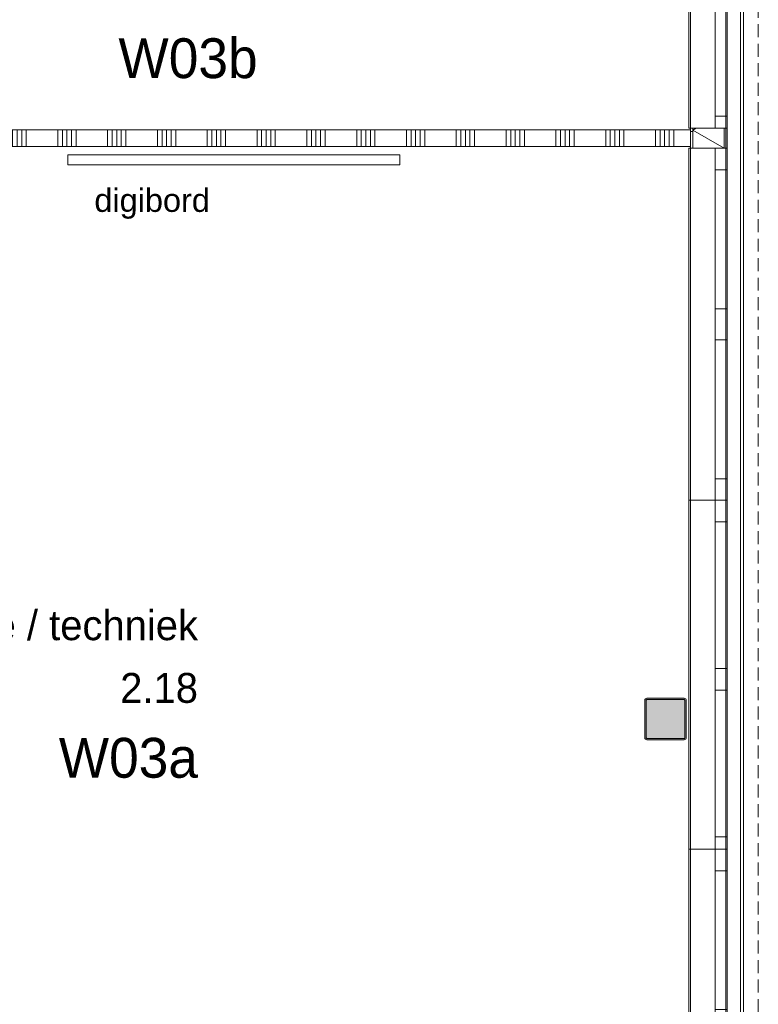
# Model space of a CAD drawing. Header units: millimetres. Extents: x -409 to 257590, y -7854 to 67330.
# Tile 111 of 205: x 21560 to 26009, y 29546 to 35473. Entities that reach past the tile are written whole.
import ezdxf
from ezdxf.enums import TextEntityAlignment as Align

# ---------------------------------------------------------------- set-up
doc = ezdxf.new("R2010")
doc.units = ezdxf.units.MM
doc.header["$MEASUREMENT"] = 0
doc.linetypes.add('B0702', pattern=[117.37, 78.119999, -39.250001])
for name, color, linetype in [('New_21 Buitenwanden', 7, 'Continuous'), ('New_21 Buitenwanden Doorsnede-arcering', 7, 'Continuous'), ('New_21 Buitenwanden Laagscheidingslijnen', 7, 'Continuous'), ('New_21 Buitenwanden Ramen', 7, 'Continuous'), ('New_22 NC Binnenwanden', 7, 'Continuous'), ('New_22 NC Binnenwanden Doorsnede-arcering', 7, 'Continuous'), ('New_23 Vloeren', 7, 'Continuous'), ('New_41 Buitenwandafwerking houten latten', 7, 'Continuous'), ('New_72 Vaste Inrichting', 7, 'Continuous'), ('New_info tekst digiborden', 7, 'Continuous'), ('New_Z Ruimtefuncties', 7, 'Continuous'), ('New_Z Ruimtefuncties Zone omranding', 7, 'Continuous'), ('New_Z Ruimtefuncties Zone tekst', 7, 'Continuous'), ('S-COLS-____-OTLN.RVT S', 7, 'Continuous'), ('S-COLS-____-OTLN.RVT S 2D arcering', 7, 'Continuous')]:
    doc.layers.add(name, color=color, linetype=linetype)
doc.styles.add('GENERATED_STYLE_1', font='txt')
doc.styles.add('GENERATED_STYLE_2', font='txt')

# ---------------------------------------------------------------- blocks, each defined once
blk = doc.blocks.new('Slab_1_2', base_point=(0, 42578.3))
at = {"layer": 'New_23 Vloeren', "color": 1, "linetype": 'Continuous', "lineweight": 0, "flags": 128}
blk.add_lwpolyline([(25600, 28000.1), (25600, 47486.3), (25600, 47510), (25600, 63060), (0, 63060), (0, 42578.3), (0, 39540), (0, 17060)], dxfattribs=at)
blk = doc.blocks.new('Wall_212_2', base_point=(25600, 28004))
at = {"layer": 'New_21 Buitenwanden', "color": 8, "linetype": 'Continuous', "lineweight": 0, "true_color": 0x778488}
for p, q in [((25814, 28004), (25814, 39550)), ((25902, 28004), (25902, 39550))]:
    blk.add_line(p, q, dxfattribs=at)
at = {"layer": 'New_21 Buitenwanden', "color": 8, "linetype": 'Continuous', "lineweight": 0, "true_color": 0x778488, "flags": 128}
for points in [[(25600, 39550), (25600, 28004)], [(25920, 28004), (25920, 39550)]]:
    blk.add_lwpolyline(points, dxfattribs=at)
blk = doc.blocks.new('Notitiebord 22 KM')
at = {"layer": 'New_72 Vaste Inrichting', "color": 253, "linetype": 'Continuous', "lineweight": 0, "true_color": 0x99a3a6}
for p, q in [((2000, 60), (0, 60)), ((0, 60), (0, 0)), ((2000, 0), (2000, 60)), ((0, 0), (2000, 0))]:
    blk.add_line(p, q, dxfattribs=at)
blk = doc.blocks.new('Column 402[85]_2', base_point=(0.5, 3))
at = {"layer": 'S-COLS-____-OTLN.RVT S 2D arcering', "linetype": 'Continuous', "lineweight": 0, "true_color": 0x778488}
h = blk.add_hatch(color=8, dxfattribs=at)
h.paths.add_polyline_path([(25562.5, 31138), (25567.5, 31138.9), (25571.7, 31141.8), (25574.5, 31146), (25575.5, 31151), (25575.5, 31375), (25574.5, 31379.9), (25571.7, 31384.1), (25567.5, 31387), (25562.5, 31388), (25338.5, 31388), (25333.5, 31387), (25329.3, 31384.1), (25326.5, 31379.9), (25325.5, 31375), (25325.5, 31151), (25326.5, 31146), (25329.3, 31141.8), (25333.5, 31138.9), (25338.5, 31138)])
h.paths.add_polyline_path([(25567.5, 31375), (25567.5, 31151), (25567.1, 31149), (25566.1, 31147.4), (25564.4, 31146.3), (25562.5, 31146), (25338.5, 31146), (25336.6, 31146.3), (25335, 31147.4), (25333.9, 31149), (25333.5, 31151), (25333.5, 31375), (25333.9, 31376.9), (25335, 31378.5), (25336.6, 31379.6), (25338.5, 31380), (25562.5, 31380), (25564.4, 31379.6), (25566.1, 31378.5), (25567.1, 31376.9)], flags=0)
blk.add_hatch(color=8, dxfattribs=at).paths.add_polyline_path([(25333.5, 31375), (25333.5, 31151), (25333.9, 31149), (25335, 31147.4), (25336.6, 31146.3), (25338.5, 31146), (25562.5, 31146), (25564.4, 31146.3), (25566.1, 31147.4), (25567.1, 31149), (25567.5, 31151), (25567.5, 31375), (25567.1, 31376.9), (25566.1, 31378.5), (25564.4, 31379.6), (25562.5, 31380), (25338.5, 31380), (25336.6, 31379.6), (25335, 31378.5), (25333.9, 31376.9)])
at = {"layer": 'S-COLS-____-OTLN.RVT S', "color": 1, "linetype": 'Continuous', "lineweight": 0}
for p, q in [((25326.5, 31379.9), (25325.5, 31375)), ((25325.5, 31375), (25325.5, 31151)), ((25329.3, 31384.1), (25326.5, 31379.9)), ((25333.5, 31387), (25329.3, 31384.1)), ((25338.5, 31388), (25333.5, 31387)), ((25333.5, 31375), (25333.9, 31376.9)), ((25333.5, 31151), (25333.5, 31375)), ((25333.9, 31376.9), (25335, 31378.5)), ((25335, 31378.5), (25336.6, 31379.6)), ((25336.6, 31379.6), (25338.5, 31380)), ((25562.5, 31388), (25338.5, 31388)), ((25338.5, 31380), (25562.5, 31380)), ((25567.5, 31387), (25562.5, 31388)), ((25562.5, 31380), (25564.4, 31379.6)), ((25564.4, 31379.6), (25566.1, 31378.5)), ((25566.1, 31378.5), (25567.1, 31376.9)), ((25567.1, 31376.9), (25567.5, 31375)), ((25571.7, 31384.1), (25567.5, 31387)), ((25567.5, 31375), (25567.5, 31151)), ((25574.5, 31379.9), (25571.7, 31384.1)), ((25575.5, 31375), (25574.5, 31379.9)), ((25575.5, 31151), (25575.5, 31375)), ((25325.5, 31151), (25326.5, 31146)), ((25326.5, 31146), (25329.3, 31141.8)), ((25329.3, 31141.8), (25333.5, 31138.9)), ((25333.9, 31149), (25333.5, 31151)), ((25333.5, 31138.9), (25338.5, 31138)), ((25335, 31147.4), (25333.9, 31149)), ((25336.6, 31146.3), (25335, 31147.4)), ((25338.5, 31146), (25336.6, 31146.3)), ((25562.5, 31146), (25338.5, 31146)), ((25338.5, 31138), (25562.5, 31138)), ((25564.4, 31146.3), (25562.5, 31146)), ((25562.5, 31138), (25567.5, 31138.9)), ((25566.1, 31147.4), (25564.4, 31146.3)), ((25567.1, 31149), (25566.1, 31147.4)), ((25567.5, 31151), (25567.1, 31149)), ((25567.5, 31138.9), (25571.7, 31141.8)), ((25571.7, 31141.8), (25574.5, 31146)), ((25574.5, 31146), (25575.5, 31151))]:
    blk.add_line(p, q, dxfattribs=at)
blk = doc.blocks.new('Berging_2.03_48_2', base_point=(22554.7, 35604.7))
at = {"layer": 'New_Z Ruimtefuncties Zone tekst', "color": 2, "lineweight": 0}
for tag, height, style, p in [('DUMMY_938', 180, 'GENERATED_STYLE_1', (22993.6, 36170.4)), ('ROOM_NAME', 180, 'GENERATED_STYLE_1', (22993.6, 36129.3)), ('ROOM_NUMBER', 180, 'GENERATED_STYLE_1', (22993.6, 35752.2)), ('DUMMY_939', 180, 'GENERATED_STYLE_1', (22993.6, 35793.3)), ('stWallCovering', 240, 'GENERATED_STYLE_2', (22993.6, 35361.3))]:
    blk.add_attdef(tag, text='', height=height, dxfattribs=dict(at, style=style)).set_placement(p, align=Align.TOP_RIGHT)
at = {"layer": 'New_Z Ruimtefuncties Zone tekst', "color": 2, "lineweight": 0, "style": 'GENERATED_STYLE_2'}
blk.add_attdef('DUMMY_940', text='', height=240, dxfattribs=at).set_placement((22115.9, 35416.2), align=Align.TOP_LEFT)
blk = doc.blocks.new('Praktijkruimte _ techniek_2.18_50_2', base_point=(21325.8, 31393.1))
at = {"layer": 'New_Z Ruimtefuncties Zone tekst', "color": 2, "lineweight": 0}
for tag, height, style, p in [('DUMMY_938', 180, 'GENERATED_STYLE_1', (22634.2, 31958.8)), ('ROOM_NAME', 180, 'GENERATED_STYLE_1', (22634.2, 31917.7)), ('ROOM_NUMBER', 180, 'GENERATED_STYLE_1', (22634.2, 31540.5)), ('DUMMY_939', 180, 'GENERATED_STYLE_1', (22634.2, 31581.7)), ('stWallCovering', 240, 'GENERATED_STYLE_2', (22634.2, 31149.7))]:
    blk.add_attdef(tag, text='', height=height, dxfattribs=dict(at, style=style)).set_placement(p, align=Align.TOP_RIGHT)
at = {"layer": 'New_Z Ruimtefuncties Zone tekst', "color": 2, "lineweight": 0, "style": 'GENERATED_STYLE_2'}
blk.add_attdef('DUMMY_940', text='', height=240, dxfattribs=at).set_placement((20017.5, 31204.5), align=Align.TOP_LEFT)
blk = doc.blocks.new('Curtain Wall_68_2')
at = {"layer": 'New_41 Buitenwandafwerking houten latten', "color": 253, "linetype": 'B0702', "lineweight": 0, "true_color": 0x99a3a6, "flags": 128}
blk.add_lwpolyline([(26009.2, 28208.2), (26009.2, 28308.2), (26009.2, 28408.2), (26009.2, 28508.2), (26009.2, 28553.2), (26009.2, 28653.2), (26009.2, 28753.2), (26009.2, 28853.2), (26009.2, 28898.2), (26009.2, 28998.2), (26009.2, 29098.2), (26009.2, 29198.2), (26009.2, 29243.2), (26009.2, 29343.2), (26009.2, 29443.2), (26009.2, 29543.2), (26009.2, 29588.2), (26009.2, 29688.2), (26009.2, 29788.2), (26009.2, 29888.2), (26009.2, 29933.2), (26009.2, 30033.2), (26009.2, 30133.2), (26009.2, 30233.2), (26009.2, 30278.2), (26009.2, 30378.2), (26009.2, 30478.2), (26009.2, 30578.2), (26009.2, 30623.2), (26009.2, 30723.2), (26009.2, 30823.2), (26009.2, 30923.2), (26009.2, 30968.2), (26009.2, 31068.2), (26009.2, 31168.2), (26009.2, 31268.2), (26009.2, 31313.2), (26009.2, 31413.2), (26009.2, 31513.2), (26009.2, 31613.2), (26009.2, 31658.2), (26009.2, 31758.2), (26009.2, 31858.2), (26009.2, 31958.2), (26009.2, 32003.2), (26009.2, 32103.2), (26009.2, 32203.2), (26009.2, 32303.2), (26009.2, 32348.2), (26009.2, 32448.2), (26009.2, 32548.2), (26009.2, 32648.2), (26009.2, 32693.2), (26009.2, 32793.2), (26009.2, 32893.2), (26009.2, 32993.2), (26009.2, 33038.2), (26009.2, 33138.2), (26009.2, 33238.2), (26009.2, 33338.2), (26009.2, 33383.2), (26009.2, 33483.2), (26009.2, 33583.2), (26009.2, 33683.2), (26009.2, 33728.2), (26009.2, 33828.2), (26009.2, 33928.2), (26009.2, 34028.2), (26009.2, 34073.2), (26009.2, 34173.2), (26009.2, 34273.2), (26009.2, 34373.2), (26009.2, 34418.2), (26009.2, 34518.2), (26009.2, 34618.2), (26009.2, 34718.2), (26009.2, 34763.2), (26009.2, 34863.2), (26009.2, 34963.2), (26009.2, 35063.2), (26009.2, 35108.2), (26009.2, 35208.2), (26009.2, 35308.2), (26009.2, 35408.2), (26009.2, 35453.2), (26009.2, 35553.2), (26009.2, 35653.2), (26009.2, 35753.2), (26009.2, 35798.2), (26009.2, 35898.2), (26009.2, 35998.2), (26009.2, 36098.2), (26009.2, 36143.2), (26009.2, 36243.2), (26009.2, 36343.2), (26009.2, 36443.2), (26009.2, 36488.2), (26009.2, 36588.2), (26009.2, 36688.2), (26009.2, 36788.2), (26009.2, 36833.2), (26009.2, 36933.2), (26009.2, 37033.2), (26009.2, 37133.2), (26009.2, 37178.2), (26009.2, 37278.2), (26009.2, 37378.2), (26009.2, 37478.2), (26009.2, 37523.2), (26009.2, 37623.2), (26009.2, 37723.2), (26009.2, 37823.2), (26009.2, 37868.2), (26009.2, 37968.2), (26009.2, 38068.2), (26009.2, 38168.2), (26009.2, 38213.2), (26009.2, 38313.2), (26009.2, 38413.2), (26009.2, 38513.2), (26009.2, 38558.2), (26009.2, 38658.2), (26009.2, 38758.2), (26009.2, 38858.2), (26009.2, 38903.2), (26009.2, 39003.2), (26009.2, 39103.2), (26009.2, 39203.2), (26009.2, 39248.2), (26009.2, 39348.2), (26009.2, 39448.2), (26009.2, 39548.2), (26009.2, 39593.2), (26009.2, 39693.2), (26009.2, 39793.2), (26009.2, 39893.2), (26009.2, 39938.2), (26009.2, 40038.2), (26009.2, 40138.2), (26009.2, 40238.2), (26009.2, 40283.2), (26009.2, 40383.2), (26009.2, 40483.2), (26009.2, 40583.2), (26009.2, 40628.2), (26009.2, 40728.2), (26009.2, 40828.2), (26009.2, 40928.2), (26009.2, 40973.2), (26009.2, 41073.2), (26009.2, 41173.2), (26009.2, 41273.2), (26009.2, 41318.2), (26009.2, 41418.2), (26009.2, 41518.2), (26009.2, 41618.2), (26009.2, 41663.2), (26009.2, 41763.2), (26009.2, 41863.2), (26009.2, 41963.2)], dxfattribs=at)
blk = doc.blocks.new('*X2253')
at = {"layer": 'New_22 NC Binnenwanden Doorsnede-arcering', "color": 254, "linetype": 'Continuous', "lineweight": 0, "true_color": 0xe9ebeb}
for p, q in [((19990.3, 34710), (19990.3, 34810)), ((20017.7, 34710), (20017.7, 34810)), ((20045.1, 34710), (20045.1, 34810)), ((20072.6, 34710), (20072.6, 34810)), ((20100, 34710), (20100, 34810)), ((20290.3, 34710), (20290.3, 34810)), ((20317.7, 34710), (20317.7, 34810)), ((20345.1, 34710), (20345.1, 34810)), ((20372.6, 34710), (20372.6, 34810)), ((20400, 34710), (20400, 34810)), ((20590.3, 34710), (20590.3, 34810)), ((20617.7, 34710), (20617.7, 34810)), ((20645.1, 34710), (20645.1, 34810)), ((20672.6, 34710), (20672.6, 34810)), ((20700, 34710), (20700, 34810)), ((20890.3, 34710), (20890.3, 34810)), ((20917.7, 34710), (20917.7, 34810)), ((20945.1, 34710), (20945.1, 34810)), ((20972.6, 34710), (20972.6, 34810)), ((21000, 34710), (21000, 34810)), ((21190.3, 34710), (21190.3, 34810)), ((21217.7, 34710), (21217.7, 34810)), ((21245.1, 34710), (21245.1, 34810)), ((21272.6, 34710), (21272.6, 34810)), ((21300, 34710), (21300, 34810)), ((21490.3, 34710), (21490.3, 34810)), ((21517.7, 34710), (21517.7, 34810)), ((21545.1, 34710), (21545.1, 34810)), ((21572.6, 34710), (21572.6, 34810)), ((21600, 34710), (21600, 34810)), ((21790.3, 34710), (21790.3, 34810)), ((21817.7, 34710), (21817.7, 34810)), ((21845.1, 34710), (21845.1, 34810)), ((21872.6, 34710), (21872.6, 34810)), ((21900, 34710), (21900, 34810)), ((22090.3, 34710), (22090.3, 34810)), ((22117.7, 34710), (22117.7, 34810)), ((22145.1, 34710), (22145.1, 34810)), ((22172.6, 34710), (22172.6, 34810)), ((22200, 34710), (22200, 34810)), ((22390.3, 34710), (22390.3, 34810)), ((22417.7, 34710), (22417.7, 34810)), ((22445.1, 34710), (22445.1, 34810)), ((22472.6, 34710), (22472.6, 34810)), ((22500, 34710), (22500, 34810)), ((22690.3, 34710), (22690.3, 34810)), ((22717.7, 34710), (22717.7, 34810)), ((22745.1, 34710), (22745.1, 34810)), ((22772.6, 34710), (22772.6, 34810)), ((22800, 34710), (22800, 34810)), ((22990.3, 34710), (22990.3, 34810)), ((23017.7, 34710), (23017.7, 34810)), ((23045.1, 34710), (23045.1, 34810)), ((23072.6, 34710), (23072.6, 34810)), ((23100, 34710), (23100, 34810)), ((23290.3, 34710), (23290.3, 34810)), ((23317.7, 34710), (23317.7, 34810)), ((23345.1, 34710), (23345.1, 34810)), ((23372.6, 34710), (23372.6, 34810)), ((23400, 34710), (23400, 34810)), ((23590.3, 34710), (23590.3, 34810)), ((23617.7, 34710), (23617.7, 34810)), ((23645.1, 34710), (23645.1, 34810)), ((23672.6, 34710), (23672.6, 34810)), ((23700, 34710), (23700, 34810)), ((23890.3, 34710), (23890.3, 34810)), ((23917.7, 34710), (23917.7, 34810)), ((23945.1, 34710), (23945.1, 34810)), ((23972.6, 34710), (23972.6, 34810)), ((24000, 34710), (24000, 34810)), ((24190.3, 34710), (24190.3, 34810)), ((24217.7, 34710), (24217.7, 34810)), ((24245.1, 34710), (24245.1, 34810)), ((24272.6, 34710), (24272.6, 34810)), ((24300, 34710), (24300, 34810)), ((24490.3, 34710), (24490.3, 34810)), ((24517.7, 34710), (24517.7, 34810)), ((24545.1, 34710), (24545.1, 34810)), ((24572.6, 34710), (24572.6, 34810)), ((24600, 34710), (24600, 34810)), ((24790.3, 34710), (24790.3, 34810)), ((24817.7, 34710), (24817.7, 34810)), ((24845.1, 34710), (24845.1, 34810)), ((24872.6, 34710), (24872.6, 34810)), ((24900, 34710), (24900, 34810)), ((25090.3, 34710), (25090.3, 34810)), ((25117.7, 34710), (25117.7, 34810)), ((25145.1, 34710), (25145.1, 34810)), ((25172.6, 34710), (25172.6, 34810)), ((25200, 34710), (25200, 34810)), ((25390.3, 34710), (25390.3, 34810)), ((25417.7, 34710), (25417.7, 34810)), ((25445.1, 34710), (25445.1, 34810)), ((25472.6, 34710), (25472.6, 34810)), ((25500, 34710), (25500, 34810))]:
    blk.add_line(p, q, dxfattribs=at)
blk = doc.blocks.new('Wall_497_2', base_point=(25600, 34810))
at = {"layer": 'New_22 NC Binnenwanden', "color": 8, "linetype": 'Continuous', "lineweight": 0, "true_color": 0x778488, "flags": 128}
for points in [[(25600, 34810), (19955.4, 34810)], [(19955.4, 34810), (19955.4, 34710)], [(25600, 34810), (25600, 34710)], [(19955.4, 34710), (25600, 34710)]]:
    blk.add_lwpolyline(points, dxfattribs=at)
at = {"layer": 'New_22 NC Binnenwanden', "color": 8, "lineweight": 0, "true_color": 0x778488}
blk.add_blockref('*X2253', (0, 0), dxfattribs=at)
blk = doc.blocks.new('*X2343')
at = {"layer": 'New_21 Buitenwanden Doorsnede-arcering', "color": 254, "linetype": 'Continuous', "lineweight": 0, "true_color": 0xe9ebeb}
for p in [(25634, 34820), (25803.8, 34700)]:
    blk.add_line(p, (25615, 34809), dxfattribs=at)
blk = doc.blocks.new('Rnx horizontaal 22_48')
at = {"layer": 'New_21 Buitenwanden Ramen', "color": 1, "linetype": 'Continuous', "lineweight": 0}
for p, q in [((-847.5, 150), (-847.5, 160)), ((-847.5, 160), (847.5, 160)), ((847.5, 160), (847.5, 150)), ((-847.5, 0), (-774.5, 0)), ((-774.5, 0), (-774.5, -72)), ((-774.5, 0), (-36.5, 0)), ((-36.5, -72), (-36.5, 0)), ((-36.5, 0), (0, 0)), ((0, 0), (36.5, 0)), ((36.5, 0), (36.5, -72)), ((36.5, 0), (774.5, 0)), ((774.5, -72), (774.5, 0)), ((774.5, 0), (847.5, 0)), ((-774.5, -72), (-847.5, -72)), ((-36.5, -72), (-774.5, -72)), ((0, -72), (-36.5, -72)), ((36.5, -72), (0, -72)), ((774.5, -72), (36.5, -72)), ((847.5, -72), (774.5, -72))]:
    blk.add_line(p, q, dxfattribs=at)
at = {"layer": 'New_21 Buitenwanden Ramen', "color": 9, "linetype": 'Continuous', "lineweight": 0}
for p, q in [((-847.5, 135), (-847.5, 150)), ((-847.5, 0), (-847.5, 135)), ((847.5, 135), (847.5, 150)), ((847.5, 0), (847.5, 135)), ((-847.5, -54), (-847.5, 0)), ((-847.5, -54), (-847.5, 0)), ((847.5, -54), (847.5, 0)), ((847.5, -54), (847.5, 0)), ((-847.5, -72), (-847.5, -54)), ((-847.5, -72), (-847.5, -54)), ((847.5, -72), (847.5, -54)), ((847.5, -72), (847.5, -54))]:
    blk.add_line(p, q, dxfattribs=at)
blk = doc.blocks.new('Rnx horizontaal 22_49')
at = {"layer": 'New_21 Buitenwanden Ramen', "color": 1, "linetype": 'Continuous', "lineweight": 0}
for p, q in [((-1060, 150), (-1060, 160)), ((-1060, 160), (1060, 160)), ((1060, 160), (1060, 150)), ((-1060, 0), (-930, 0)), ((-930, 0), (-930, -72)), ((-930, 0), (-93.5, 0)), ((-93.5, -72), (-93.5, 0)), ((-93.5, 0), (0, 0)), ((0, 0), (93.5, 0)), ((93.5, 0), (93.5, -72)), ((93.5, 0), (930, 0)), ((930, -72), (930, 0)), ((930, 0), (1060, 0)), ((-930, -72), (-1060, -72)), ((-93.5, -72), (-930, -72)), ((0, -72), (-93.5, -72)), ((93.5, -72), (0, -72)), ((930, -72), (93.5, -72)), ((1060, -72), (930, -72))]:
    blk.add_line(p, q, dxfattribs=at)
at = {"layer": 'New_21 Buitenwanden Ramen', "color": 9, "linetype": 'Continuous', "lineweight": 0}
for p, q in [((-1060, 135), (-1060, 150)), ((-1060, 0), (-1060, 135)), ((1060, 135), (1060, 150)), ((1060, 0), (1060, 135)), ((-1060, -54), (-1060, 0)), ((-1060, -54), (-1060, 0)), ((1060, -54), (1060, 0)), ((1060, -54), (1060, 0)), ((-1060, -72), (-1060, -54)), ((-1060, -72), (-1060, -54)), ((1060, -72), (1060, -54)), ((1060, -72), (1060, -54))]:
    blk.add_line(p, q, dxfattribs=at)
blk = doc.blocks.new('Rnx horizontaal 22_50')
at = {"layer": 'New_21 Buitenwanden Ramen', "color": 1, "linetype": 'Continuous', "lineweight": 0}
for p, q in [((-1050, 150), (-1050, 160)), ((-1050, 160), (1050, 160)), ((1050, 160), (1050, 150)), ((-1050, 0), (-920, 0)), ((-920, 0), (-920, -72)), ((-920, 0), (-36.5, 0)), ((-36.5, -72), (-36.5, 0)), ((-36.5, 0), (57, 0)), ((57, 0), (93.5, 0)), ((93.5, 0), (93.5, -72)), ((93.5, 0), (977, 0)), ((977, -72), (977, 0)), ((977, 0), (1050, 0)), ((-920, -72), (-1050, -72)), ((-36.5, -72), (-920, -72)), ((57, -72), (-36.5, -72)), ((93.5, -72), (57, -72)), ((977, -72), (93.5, -72)), ((1050, -72), (977, -72))]:
    blk.add_line(p, q, dxfattribs=at)
at = {"layer": 'New_21 Buitenwanden Ramen', "color": 9, "linetype": 'Continuous', "lineweight": 0}
for p, q in [((-1050, 135), (-1050, 150)), ((-1050, 0), (-1050, 135)), ((1050, 135), (1050, 150)), ((1050, 0), (1050, 135)), ((-1050, -54), (-1050, 0)), ((-1050, -54), (-1050, 0)), ((1050, -54), (1050, 0)), ((1050, -54), (1050, 0)), ((-1050, -72), (-1050, -54)), ((-1050, -72), (-1050, -54)), ((1050, -72), (1050, -54)), ((1050, -72), (1050, -54))]:
    blk.add_line(p, q, dxfattribs=at)
blk = doc.blocks.new('Wall_507_2', base_point=(25600, 28000.1))
at = {"layer": 'New_21 Buitenwanden Doorsnede-arcering', "linetype": 'Continuous', "lineweight": 0, "true_color": 0xe9ebeb}
h = blk.add_hatch(dxfattribs=at)
h.set_pattern_fill('930_Lijnen_vert_200_0002', color=254, style=0, pattern_type=2)
h.set_pattern_definition([(180, (0, 0), (0, 200), [])])
h.paths.add_polyline_path([(25615, 34820), (25600, 34820), (25600, 34700), (25615, 34700)])
at = {"layer": 'New_21 Buitenwanden', "color": 8, "linetype": 'Continuous', "lineweight": 0, "true_color": 0x778488}
for p, q in [((25615, 34820), (25600, 34820)), ((25750, 34820), (25615, 34820)), ((25804, 34820), (25750, 34820)), ((25822, 34820), (25804, 34820)), ((25615, 34700), (25600, 34700)), ((25750, 34700), (25615, 34700)), ((25804, 34700), (25750, 34700)), ((25822, 34700), (25804, 34700))]:
    blk.add_line(p, q, dxfattribs=at)
at = {"layer": 'New_21 Buitenwanden', "color": 8, "linetype": 'Continuous', "lineweight": 0, "true_color": 0x778488, "flags": 128}
for points in [[(25600, 34820), (25600, 34700)], [(25822, 34700), (25822, 34820)]]:
    blk.add_lwpolyline(points, dxfattribs=at)
at = {"layer": 'New_21 Buitenwanden Laagscheidingslijnen', "color": 8, "linetype": 'Continuous', "lineweight": 0, "true_color": 0x778488}
for p, q in [((25615, 34820), (25615, 34700)), ((25804, 34700), (25804, 34820))]:
    blk.add_line(p, q, dxfattribs=at)
at = {"layer": 'New_21 Buitenwanden', "color": 8, "lineweight": 0, "true_color": 0x778488}
blk.add_blockref('*X2343', (0, 0), dxfattribs=at)
at = {"layer": 'New_21 Buitenwanden Ramen', "color": 1, "linetype": 'Continuous', "lineweight": 0, "xscale": -1, "zscale": 1000, "rotation": 89.99999999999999}
for name, p in [('Rnx horizontaal 22_48', (25750, 35667.5)), ('Rnx horizontaal 22_49', (25750, 33640)), ('Rnx horizontaal 22_50', (25750, 31530)), ('Rnx horizontaal 22_49', (25750, 29420))]:
    blk.add_blockref(name, p, dxfattribs=at)

msp = doc.modelspace()

# ---------------------------------------------------------------- linework, layer by layer
at = {"layer": 'New_Z Ruimtefuncties Zone omranding', "color": 21, "linetype": 'Continuous', "lineweight": 0, "true_color": 0xffaa55, "flags": 128}
msp.add_lwpolyline([(20055.4, 36525), (20055.4, 34810), (25600, 34810), (25600, 36035), (25600, 36525)], close=True, dxfattribs=at)
at = {"layer": 'New_Z Ruimtefuncties Zone omranding', "color": 13, "linetype": 'Continuous', "lineweight": 0, "true_color": 0xf14e6a, "flags": 128}
msp.add_lwpolyline([(16400, 29450), (18500, 29450), (18500, 26510), (23490.4, 26510), (23490.4, 26310), (25325.7, 26310), (25600, 26310), (25600, 30000), (25600.4, 31135.6), (25601.6, 34421.8), (25600, 34421.8), (25600, 34710), (20090.7, 34710), (20090.7, 34710.8), (19150, 34710.8), (19150, 30929.2), (16400, 30929.2)], close=True, dxfattribs=at)

# ---------------------------------------------------------------- block references
at = {"layer": 'New_21 Buitenwanden', "color": 8, "lineweight": 0, "true_color": 0x778488}
for name, p in [('Wall_507_2', (25600, 28000.1)), ('Wall_212_2', (25600, 28004))]:
    msp.add_blockref(name, p, dxfattribs=at)
at = {"layer": 'New_22 NC Binnenwanden', "color": 8, "lineweight": 0, "true_color": 0x778488}
msp.add_blockref('Wall_497_2', (25600, 34810), dxfattribs=at)
at = {"layer": 'New_23 Vloeren', "color": 1, "linetype": 'Continuous', "lineweight": 0}
msp.add_blockref('Slab_1_2', (0, 42578.3), dxfattribs=at)
at = {"layer": 'New_41 Buitenwandafwerking houten latten', "linetype": 'Continuous', "lineweight": 0}
msp.add_blockref('Curtain Wall_68_2', (0, 0), dxfattribs=at)
at = {"layer": 'New_72 Vaste Inrichting', "color": 1, "linetype": 'Continuous', "lineweight": 0, "zscale": 1000, "rotation": 179.9992150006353}
msp.add_blockref('Notitiebord 22 KM', (23850, 34660), dxfattribs=at)
at = {"layer": 'New_Z Ruimtefuncties', "color": 2, "linetype": 'Continuous', "lineweight": 0}
for name, p, values in [('Berging_2.03_48_2', (22554.7, 35604.7), {'ROOM_NAME': 'Berging', 'ROOM_NUMBER': '2.03', 'stWallCovering': 'W03b'}), ('Praktijkruimte _ techniek_2.18_50_2', (21325.8, 31393.1), {'ROOM_NAME': 'Praktijkruimte / techniek', 'ROOM_NUMBER': '2.18', 'stWallCovering': 'W03a'})]:
    msp.add_blockref(name, p, dxfattribs=at).add_auto_attribs(values)
at = {"layer": 'S-COLS-____-OTLN.RVT S', "color": 1, "linetype": 'Continuous', "lineweight": 0}
msp.add_blockref('Column 402[85]_2', (0.5, 3), dxfattribs=at)

# ---------------------------------------------------------------- texts
at = {"layer": 'New_info tekst digiborden', "color": 2, "linetype": 'Continuous', "lineweight": 0, "insert": (22010.2, 34365.1), "char_height": 140, "attachment_point": 4, "style": 'GENERATED_STYLE_1'}
msp.add_mtext('\\A1;{\\pql;\\fArial|b0|i0|c0|p38;digibord}', dxfattribs=at)

doc.saveas('drawing.dxf')
